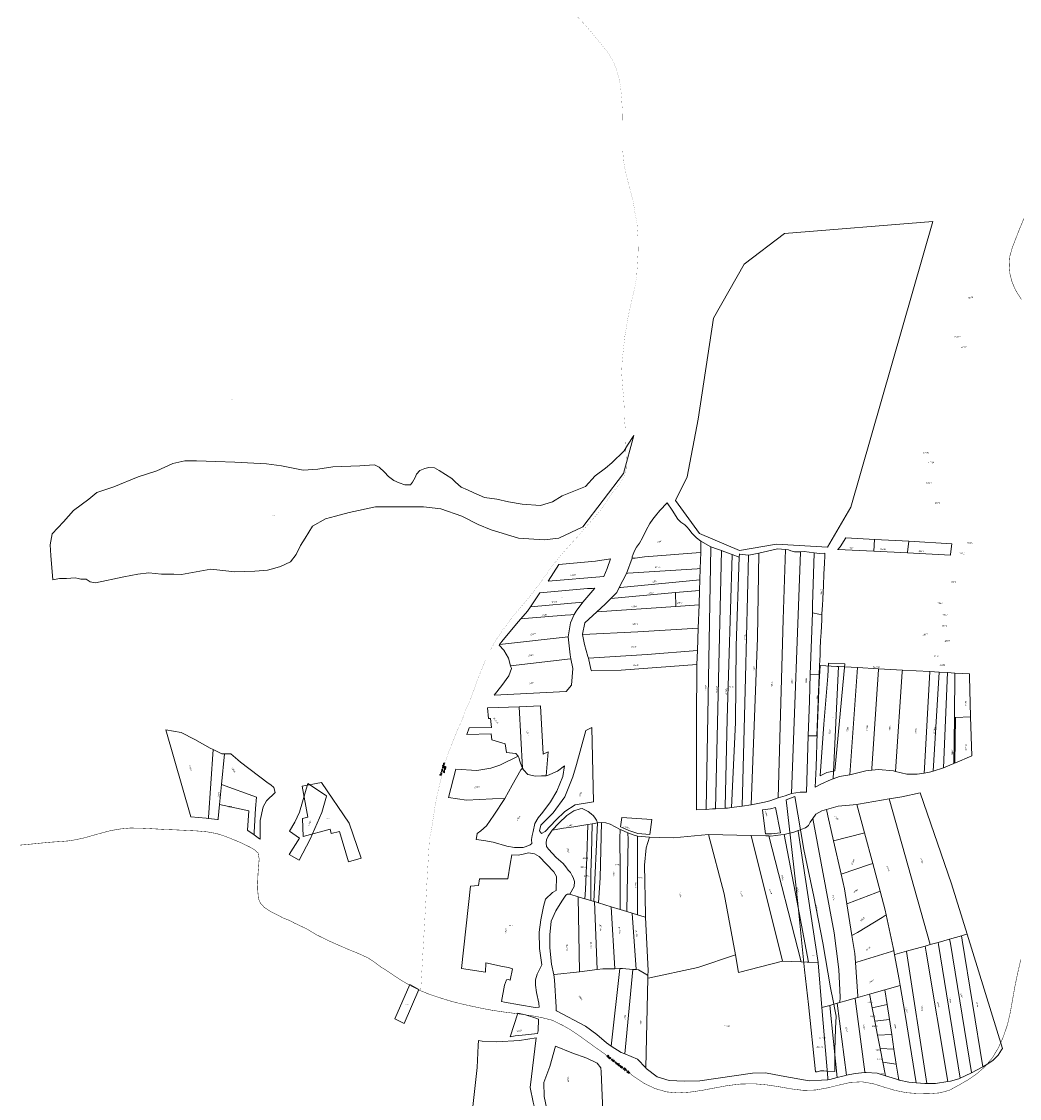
# Model space of a CAD drawing. Header units: metres. Extents: x 347609 to 404409, y 8548087 to 8605413.
# Tile 23 of 46: x 388722 to 389791, y 8577931 to 8579085. Entities that reach past the tile are written whole.
import ezdxf
from ezdxf.enums import TextEntityAlignment as Align

# ---------------------------------------------------------------- set-up
doc = ezdxf.new("R2010")
doc.units = ezdxf.units.M
doc.linetypes.add('ACAD_ISO04W100', pattern=[30, 24, -3, 0, -3])
doc.layers.add('Predios Rurales', color=90, linetype='Continuous')
doc.layers.add('ZR_LIMA_PSAD56_A_WGS84', color=210, linetype='Continuous')
doc.layers.add('Predios Rurales Nombres', color=7, linetype='Continuous', true_color=0xffffff)
doc.layers.add('Red vial nacional', color=242, linetype='Continuous', lineweight=40)
doc.layers.add('Red vial vecinal', color=241, linetype='ACAD_ISO04W100', lineweight=30)
doc.styles.add('ARIAL', font='arial.ttf')
doc.styles.add('ROMANS-SP', font='romans.shx', dxfattribs={"width": 0.75})
doc.styles.get("Standard").update_dxf_attribs({"font": 'simplex.shx'})

msp = doc.modelspace()

# ---------------------------------------------------------------- linework, layer by layer
at = {"layer": 'Predios Rurales', "lineweight": 15}
for points in [[(389449.5, 8578516.4), (389389.6, 8578511.7), (389379.4, 8578510.3), (389376.2, 8578510.4), (389376.3, 8578511.8), (389377.2, 8578514.5), (389378.7, 8578518), (389381, 8578522), (389384.2, 8578526.4), (389387.4, 8578532.1), (389391.2, 8578540.1), (389395, 8578547.3), (389398.5, 8578551.9), (389401.3, 8578555.6), (389405.8, 8578561.4), (389413.6, 8578569.5), (389419.1, 8578561.7), (389425.1, 8578552.1), (389428.5, 8578548.7), (389432.7, 8578545.8), (389434.8, 8578543.9), (389437.4, 8578541), (389440.3, 8578537), (389445.3, 8578531.9), (389449.8, 8578528.4), (389449.9, 8578516.4)], [(389596.3, 8578519.6), (389596.5, 8578519.7), (389599.1, 8578522.4), (389605, 8578531.9), (389605.1, 8578532), (389636.1, 8578530.3), (389636, 8578530.1), (389635.1, 8578517.6), (389596.6, 8578519.6)], [(389449.2, 8578499.1), (389449.9, 8578516.4), (389449.8, 8578528.4), (389460.6, 8578522.4), (389460.6, 8578521.4), (389455.5, 8578241.9), (389455.5, 8578241.1), (389445, 8578240.5), (389445, 8578335.4), (389445.6, 8578396.4), (389446.1, 8578411.3), (389447, 8578435.3), (389447.9, 8578460.2), (389448.3, 8578475.7), (389448.8, 8578487.2)], [(389455.5, 8578241.9), (389460.6, 8578521.4), (389460.6, 8578522.4), (389467.8, 8578519.9), (389472.1, 8578518.3), (389472.1, 8578518.3), (389465.6, 8578241.7), (389462.4, 8578241.6), (389455.5, 8578241.1)], [(389503.7, 8578246), (389510.7, 8578424.8), (389512, 8578515.5), (389532, 8578520.1), (389540.7, 8578519.6), (389538.1, 8578444.7), (389532.5, 8578253.5), (389523.8, 8578250.2), (389518.2, 8578248.7)], [(389532.5, 8578253.5), (389538.1, 8578444.7), (389540.7, 8578519.6), (389543.6, 8578519.1), (389546.3, 8578518), (389550, 8578516.9), (389556.6, 8578517.1), (389556.6, 8578516.8), (389547.1, 8578258), (389540.2, 8578255.6)], [(389635.1, 8578517.6), (389636, 8578530.1), (389636.1, 8578530.3), (389672.7, 8578528.3), (389671.3, 8578516.8), (389671.2, 8578515.8)], [(389671.2, 8578515.8), (389671.3, 8578516.8), (389672.7, 8578528.3), (389718.6, 8578525.7), (389717.4, 8578514.5), (389717.3, 8578513.4)], [(389346, 8578490.5), (389286.1, 8578485.6), (389297.6, 8578503.3), (389337.1, 8578507), (389353.1, 8578509.6), (389349.6, 8578499.3)], [(389445.8, 8578498.9), (389371.6, 8578494.1), (389370.1, 8578494), (389376.2, 8578510.4), (389379.4, 8578510.3), (389389.6, 8578511.7), (389449.5, 8578516.4), (389449.9, 8578516.4), (389449.2, 8578499.1)], [(389465.6, 8578241.7), (389472.1, 8578518.3), (389472.1, 8578518.3), (389474.3, 8578517.5), (389483.4, 8578514.1), (389483.4, 8578513.9), (389478, 8578338.1), (389475.8, 8578243.5), (389475.8, 8578242.4)], [(389475.8, 8578242.4), (389475.8, 8578243.5), (389478, 8578338.1), (389483.4, 8578513.9), (389483.4, 8578514.1), (389490.9, 8578511.3), (389487.6, 8578416.2), (389487, 8578334.1), (389482.8, 8578243.1), (389478.5, 8578242.5)], [(389482.8, 8578243.1), (389487, 8578334.1), (389487.6, 8578416.2), (389490.9, 8578511.3), (389491.1, 8578514.6), (389491.1, 8578514.8), (389491.2, 8578514.7), (389500.8, 8578513.4), (389500.8, 8578513), (389497.8, 8578382.3), (389494, 8578244.6)], [(389494, 8578244.6), (389497.8, 8578382.3), (389500.8, 8578513), (389500.8, 8578513.4), (389501.3, 8578513.3), (389510, 8578515.1), (389512, 8578515.5), (389510.7, 8578424.8), (389503.7, 8578246)], [(389547.1, 8578258), (389556.6, 8578516.8), (389556.6, 8578517.1), (389560.6, 8578517.3), (389571.2, 8578515.8), (389571.3, 8578515.6), (389569.5, 8578460.2), (389569.3, 8578451.7), (389567, 8578385.6), (389566.1, 8578357.5), (389564.9, 8578319.9), (389564.8, 8578319.9), (389563, 8578259.4), (389556.3, 8578259.5)], [(389569.3, 8578451.7), (389569.5, 8578460.2), (389571.3, 8578515.6), (389571.2, 8578515.8), (389571.3, 8578515.8), (389576.8, 8578515.1), (389582.8, 8578515.6), (389582.7, 8578513.2), (389582.3, 8578504.4), (389581.7, 8578493.4), (389581.1, 8578480.5), (389580.4, 8578467.2), (389580.1, 8578459.2), (389579.9, 8578455.8), (389579.6, 8578449.9), (389576.4, 8578450.4), (389574.5, 8578450.7), (389571.2, 8578451.3)], [(389362.4, 8578478.8), (389370.1, 8578494), (389371.6, 8578494.1), (389445.8, 8578498.9), (389449.2, 8578499.1), (389448.8, 8578487.2), (389363.6, 8578478.9)], [(389422.6, 8578473.3), (389353.5, 8578467.1), (389359.7, 8578473.5), (389362.4, 8578478.8), (389363.6, 8578478.9), (389448.8, 8578487.2), (389448.3, 8578475.7), (389422.8, 8578473.3)], [(389323.4, 8578463.1), (389267.2, 8578458.2), (389277.4, 8578473.1), (389328.4, 8578477.6), (389333.6, 8578477.7), (389336.3, 8578478)], [(389423.2, 8578458.5), (389338.5, 8578452.8), (389347.4, 8578461), (389351.3, 8578465), (389353.5, 8578467.1), (389422.6, 8578473.3), (389422.8, 8578473.3)], [(389447.9, 8578460.2), (389423.2, 8578458.5), (389422.8, 8578473.3), (389448.3, 8578475.7)], [(389304.6, 8578449.2), (389260.9, 8578445.6), (389257.1, 8578445.4), (389264.1, 8578453.5), (389267.2, 8578458.2), (389323.4, 8578463.1), (389316.2, 8578453.6), (389314, 8578449.8), (389310.4, 8578449.6)], [(389323.2, 8578428.6), (389323.2, 8578428.7), (389325.5, 8578441), (389338.5, 8578452.8), (389423.2, 8578458.5), (389447.9, 8578460.2), (389447, 8578435.3), (389382.3, 8578431.4), (389323.4, 8578428.6)], [(389567, 8578385.6), (389569.3, 8578451.7), (389571.2, 8578451.3), (389574.5, 8578450.7), (389576.4, 8578450.4), (389579.6, 8578449.9), (389579.3, 8578444.1), (389579, 8578437.4), (389578.7, 8578430.6), (389578.2, 8578422.2), (389577.8, 8578413.1), (389577.5, 8578406.2), (389577.2, 8578401), (389577, 8578395.3), (389576.6, 8578385.2), (389567.3, 8578385.6)], [(389234.2, 8578417.7), (389237.9, 8578422.6), (389245.5, 8578431.6), (389254, 8578441.9), (389257.1, 8578445.4), (389260.9, 8578445.6), (389304.6, 8578449.2), (389310.4, 8578449.6), (389314, 8578449.8), (389310.2, 8578441.1), (389307.8, 8578426.1)], [(389323.2, 8578428.6), (389323.4, 8578428.6), (389382.3, 8578431.4), (389447, 8578435.3), (389446.1, 8578411.3), (389392.3, 8578407.2), (389329.3, 8578403.2), (389328.9, 8578404.9), (389325, 8578417.7)], [(389243.7, 8578403.1), (389238.9, 8578411.8), (389233.6, 8578416.9), (389234.2, 8578417.7), (389307.8, 8578426.1), (389309.7, 8578406.6), (389310.5, 8578402.5), (389310.3, 8578402.5), (389246, 8578394.9)], [(389329.3, 8578403.2), (389392.3, 8578407.2), (389446.1, 8578411.3), (389445.6, 8578396.4), (389364.4, 8578390.4), (389332.5, 8578389.6), (389332, 8578391.2)], [(389246, 8578394.9), (389310.3, 8578402.5), (389310.5, 8578402.5), (389312.7, 8578392.1), (389311.4, 8578374.3), (389305.4, 8578367.4), (389228.5, 8578363.3), (389236.5, 8578374), (389244.2, 8578384.3), (389246.8, 8578392.1)], [(389574.5, 8578323.4), (389576.7, 8578377.8), (389577.5, 8578395.3), (389595.7, 8578394.3), (389597.2, 8578394.2), (389591.5, 8578273.8), (389589.6, 8578273.1), (389578.3, 8578268.1), (389572.4, 8578265), (389573.5, 8578286.4)], [(389591.5, 8578273.8), (389597.2, 8578394.2), (389617.6, 8578393), (389609.5, 8578278.2), (389598.5, 8578276.3)], [(389609.5, 8578278.2), (389617.6, 8578393), (389640.3, 8578391.7), (389640.2, 8578390.9), (389633.1, 8578284.8), (389632.9, 8578283), (389626.6, 8578282.3)], [(389564.9, 8578319.9), (389566.1, 8578357.5), (389567, 8578385.6), (389567.3, 8578385.6), (389576.6, 8578385.2), (389574.1, 8578320)], [(389632.9, 8578283), (389633.1, 8578284.8), (389640.2, 8578390.9), (389640.3, 8578391.7), (389665.8, 8578390.3), (389665.7, 8578388.4), (389658.9, 8578287.2), (389658.5, 8578281.8), (389656.2, 8578282.4), (389640.1, 8578283.8)], [(389658.5, 8578281.8), (389658.9, 8578287.2), (389665.7, 8578388.4), (389665.8, 8578390.3), (389695.3, 8578388.7), (389689.4, 8578285.4), (389689.1, 8578280), (389681.5, 8578278.8), (389670.7, 8578278.9)], [(389689.4, 8578285.4), (389695.3, 8578388.7), (389705.2, 8578388.1), (389698.8, 8578282.1), (389694.8, 8578280.9), (389689.1, 8578280)], [(389698.8, 8578282.1), (389705.2, 8578388.1), (389714, 8578387.6), (389709.9, 8578285.7)], [(389709.9, 8578285.7), (389714, 8578387.6), (389722, 8578387.2), (389721.5, 8578339.7), (389720.9, 8578290.2)], [(389721.5, 8578339.7), (389722, 8578387.2), (389737.8, 8578386.3), (389737.8, 8578383.5), (389738.9, 8578340.2), (389738.6, 8578340.1), (389722.5, 8578339.7)], [(389225.7, 8578328.8), (389224.5, 8578338.6), (389222.2, 8578338.5), (389221.1, 8578349.8), (389255.2, 8578351), (389258.8, 8578285.1), (389257.9, 8578286.8), (389255.8, 8578292.7), (389254.8, 8578296.5), (389254.2, 8578298), (389251.5, 8578301.1), (389247.9, 8578301.4), (389241.6, 8578302.2), (389240.2, 8578311.4), (389225.8, 8578315.6), (389225.3, 8578321.9), (389199.2, 8578321.3), (389201.5, 8578328.3)], [(389258.8, 8578285.1), (389255.2, 8578351), (389278.2, 8578351.9), (389280.8, 8578300.4), (389286.4, 8578302.6), (389284.2, 8578277.2), (389272.7, 8578276.8), (389264.3, 8578278.6), (389259.7, 8578283.4)], [(389721.9, 8578290.7), (389722.5, 8578339.7), (389738.6, 8578340.1), (389738.9, 8578340.2), (389740, 8578298.6)], [(388876.6, 8578326.4), (388893, 8578323.5), (388907.8, 8578316), (388924.2, 8578306.8), (388927.3, 8578305.2), (388922.4, 8578232.4), (388922.3, 8578231.2), (388919.9, 8578231.5), (388903.5, 8578233.2)], [(389332.9, 8578328.7), (389334.8, 8578249), (389315.3, 8578246), (389304.1, 8578238.9), (389294.4, 8578229.6), (389283.2, 8578217.5), (389279, 8578215.3), (389276.8, 8578218.2), (389278.5, 8578224.2), (389291.7, 8578237.4), (389304.2, 8578254.7), (389312.5, 8578275.9), (389316.6, 8578289.3), (389326.7, 8578325.6)], [(388922.3, 8578231.2), (388922.4, 8578232.4), (388927.3, 8578305.2), (388936.5, 8578300.6), (388939.3, 8578300.6), (388936.2, 8578267.9), (388934.2, 8578246.4), (388932.7, 8578231.3), (388932.6, 8578230.2), (388932.1, 8578230.2)], [(388936.2, 8578267.9), (388939.3, 8578300.6), (388946.3, 8578300.7), (388953.6, 8578294.2), (388956.5, 8578291.7), (388986.4, 8578269.2), (388989.2, 8578267.5), (388992.3, 8578264.7), (388993.7, 8578259.3), (388984.5, 8578250.4), (388981, 8578243.9), (388977.8, 8578229.2), (388977.5, 8578209.6), (388977.5, 8578209.2), (388977, 8578209.5), (388971.1, 8578213.9), (388971.2, 8578216.5), (388972.7, 8578242.1), (388973.6, 8578254.3), (388936.4, 8578267.9)], [(389179.3, 8578253.8), (389187.2, 8578284.3), (389209.7, 8578282.7), (389224.8, 8578285.2), (389234.6, 8578288.3), (389254.2, 8578298), (389254.8, 8578296.5), (389255.8, 8578292.7), (389257.9, 8578286.8), (389258.8, 8578285.1), (389257.1, 8578283.4), (389247.6, 8578267), (389239.7, 8578252.7), (389226.6, 8578252.4), (389198.6, 8578251)], [(389227.9, 8578235), (389239.7, 8578252.7), (389247.6, 8578267), (389257.1, 8578283.4), (389258.8, 8578285.1), (389259.7, 8578283.4), (389264.3, 8578278.6), (389272.7, 8578276.8), (389285.7, 8578277.3), (389296.3, 8578281.9), (389303.8, 8578287.6), (389302.1, 8578276.4), (389295.5, 8578260.6), (389288.7, 8578249), (389280.5, 8578238.1), (389275.7, 8578232), (389271.9, 8578226), (389270, 8578217.5), (389269.1, 8578213.1), (389268.3, 8578208.9), (389268.8, 8578204.6), (389266.8, 8578203), (389262.7, 8578201.2), (389259.4, 8578200.4), (389250.2, 8578200.1), (389242, 8578201.7), (389227.4, 8578205.8), (389217.4, 8578207.8), (389209.2, 8578208.9), (389209.4, 8578210.7), (389210.2, 8578215.3), (389214.1, 8578218.1), (389220, 8578223.5)], [(388934.2, 8578246.4), (388936.2, 8578267.9), (388936.4, 8578267.9), (388973.6, 8578254.3), (388972.7, 8578242.1), (388971.2, 8578216.5), (388971.1, 8578213.9), (388964.5, 8578218.6), (388964.2, 8578218.8), (388965.5, 8578239.5)], [(389008.9, 8578192.9), (389019.7, 8578210.3), (389009.1, 8578217.6), (389014.9, 8578227.5), (389019.7, 8578238), (389028.7, 8578268.8), (389047.8, 8578256.3), (389048.9, 8578255.6), (389048.8, 8578255.3), (389043.6, 8578237.8), (389031.1, 8578209), (389019.5, 8578186.8)], [(389651.5, 8578252.3), (389665, 8578254.7), (389684.8, 8578258.9), (389718.4, 8578161.2), (389735, 8578107.3), (389732.3, 8578106.6), (389729, 8578105.6), (389716.4, 8578102.1), (389704, 8578098.6), (389695.5, 8578096.2)], [(389519.1, 8578214.9), (389515.9, 8578240.1), (389515.8, 8578240.5), (389524.3, 8578241.7), (389529.8, 8578243), (389535.3, 8578216), (389525.7, 8578214.9)], [(389584.5, 8578240.9), (389597, 8578244.6), (389616.9, 8578246.4), (389625.2, 8578215.8), (389624, 8578215.6), (389592, 8578207.4), (389586, 8578234)], [(389616.9, 8578246.4), (389618.8, 8578246.5), (389651.5, 8578252.3), (389695.5, 8578096.2), (389690.3, 8578094.7), (389670.1, 8578089), (389657.8, 8578085.5), (389657.4, 8578085.4), (389656.6, 8578089.8), (389656, 8578093), (389648.5, 8578128), (389647.4, 8578133.2), (389642, 8578153.5), (389634, 8578183), (389625.2, 8578215.8)], [(389302.5, 8578221), (389292.6, 8578219), (389290.6, 8578218.7), (389297.6, 8578226.3), (389306.1, 8578234.4), (389313.8, 8578239.5), (389320.5, 8578241.7), (389322.5, 8578242), (389329, 8578238.8), (389332.4, 8578236.3), (389334.7, 8578234.1), (389336.7, 8578231.6), (389338, 8578229.6), (389339.1, 8578226.8), (389333.6, 8578225.7), (389333.5, 8578225.7), (389328.6, 8578224.9), (389313.7, 8578222.4)], [(389365.2, 8578232.5), (389397.2, 8578230.1), (389395, 8578214), (389382.4, 8578215.1), (389372.6, 8578218.5), (389365.5, 8578221.6), (389363.8, 8578222.4)], [(389554, 8578218.4), (389561.8, 8578221.2), (389565, 8578223.9), (389567.1, 8578227.5), (389569.7, 8578231.3), (389592.5, 8578108.9), (389597.7, 8578069.4), (389599.2, 8578039.9), (389598.9, 8578034.2), (389596, 8578033.4), (389588, 8578031.1), (389579.6, 8578028.7), (389575.7, 8578076.7), (389575.6, 8578076.9), (389554.1, 8578217.8)], [(389569.7, 8578231.3), (389573, 8578236), (389579.6, 8578239.5), (389584.5, 8578240.9), (389586, 8578234), (389592, 8578207.4), (389600.1, 8578171.6), (389603.7, 8578155.8), (389606.2, 8578139.9), (389611.7, 8578105.9), (389614.8, 8578086.7), (389615.5, 8578077), (389617.9, 8578040.8), (389618, 8578039.6), (389615, 8578038.8), (389603.8, 8578035.6), (389598.9, 8578034.2), (389599.2, 8578039.9), (389597.7, 8578069.4), (389592.5, 8578108.9)], [(389294.8, 8578189.5), (389286.6, 8578198.3), (389284.6, 8578201.3), (389284, 8578205.1), (389284.3, 8578208.4), (389286.2, 8578212.4), (389290.6, 8578218.7), (389292.6, 8578219), (389302.5, 8578221), (389313.7, 8578222.4), (389328.6, 8578224.9), (389327.5, 8578190), (389326.1, 8578155), (389325.5, 8578145.4), (389318.5, 8578147.5), (389309.5, 8578150.3), (389309.3, 8578150.3), (389314.1, 8578158.6), (389314.6, 8578163.7), (389313.1, 8578168.1), (389311.5, 8578170.7), (389310.1, 8578173.4), (389307.7, 8578176.1), (389305.1, 8578179.4), (389302.3, 8578183.2)], [(389326.1, 8578155), (389327.5, 8578190), (389328.6, 8578224.9), (389333.5, 8578225.7), (389332.5, 8578193.5), (389332.1, 8578173.1), (389331.9, 8578143.5), (389325.5, 8578145.4)], [(389332.5, 8578193.5), (389333.5, 8578225.7), (389333.6, 8578225.7), (389339.1, 8578226.8), (389335.3, 8578142.5), (389331.9, 8578143.5), (389332.1, 8578173.1)], [(389335.3, 8578142.5), (389339.1, 8578226.8), (389343.4, 8578227), (389341.8, 8578167.6), (389340.3, 8578140.9), (389340.1, 8578141), (389335.8, 8578142.3)], [(389341.8, 8578167.6), (389343.4, 8578227), (389348.1, 8578226.6), (389352.5, 8578225.1), (389363.4, 8578219.5), (389363.2, 8578210.3), (389363.5, 8578177.9), (389363.5, 8578133.9), (389353.9, 8578136.8), (389340.3, 8578140.9)], [(389363.5, 8578177.9), (389363.2, 8578210.3), (389363.4, 8578219.5), (389364.3, 8578219.1), (389371.5, 8578215.9), (389372, 8578208.7), (389370.7, 8578132.5), (389370.7, 8578131.7), (389363.5, 8578133.9)], [(389371.5, 8578215.9), (389378.3, 8578213.4), (389381.8, 8578212.3), (389381.8, 8578207.7), (389382, 8578132), (389382, 8578128.1), (389376.2, 8578129.9), (389370.7, 8578131.7), (389370.7, 8578132.5), (389372, 8578208.7)], [(389382, 8578132), (389381.8, 8578207.7), (389381.8, 8578212.3), (389394.7, 8578211.3), (389391.1, 8578199.9), (389389.6, 8578181.2), (389390.4, 8578128.5), (389390.5, 8578125.5), (389389, 8578125.9), (389382, 8578128.1)], [(389390.5, 8578125.5), (389390.4, 8578128.5), (389389.6, 8578181.2), (389391.1, 8578199.9), (389394.7, 8578211.3), (389405.3, 8578211.1), (389420.6, 8578210.6), (389458.1, 8578214), (389474.8, 8578150.5), (389486.8, 8578085.1), (389446.5, 8578071.5), (389393.5, 8578060.4), (389393.1, 8578060.3), (389393.2, 8578063.1), (389393.3, 8578068.2)], [(389458.1, 8578214), (389503.8, 8578213), (389537.4, 8578078.5), (389490.3, 8578066.3), (389486.8, 8578085.1), (389474.8, 8578150.5)], [(389537.4, 8578078.5), (389503.8, 8578213), (389519.3, 8578212.6), (389522.8, 8578212.6), (389557.2, 8578077.7)], [(389539.1, 8578214.3), (389552.6, 8578143.6), (389565.1, 8578077.4), (389557.2, 8578077.7), (389522.8, 8578212.6), (389524.8, 8578212.5), (389535.6, 8578213.9)], [(389552.6, 8578143.6), (389539.1, 8578214.3), (389549.3, 8578216.7), (389554, 8578218.4), (389554.1, 8578217.8), (389575.6, 8578076.9), (389565.1, 8578077.4)], [(389592, 8578207.4), (389624, 8578215.6), (389625.2, 8578215.8), (389634, 8578183), (389630.6, 8578181.9), (389600.1, 8578171.6)], [(389193.5, 8578070.6), (389203.1, 8578158.8), (389211.5, 8578159.4), (389212.7, 8578166.7), (389243, 8578166.7), (389245.7, 8578182.3), (389247.2, 8578192.3), (389254.2, 8578192.1), (389259.4, 8578193.1), (389265.2, 8578194.6), (389271.6, 8578193.5), (389276.5, 8578190.5), (389284.5, 8578182.5), (389292.3, 8578174.1), (389295.2, 8578169.1), (389294.7, 8578154.2), (389291, 8578152), (389283.5, 8578145), (389281.3, 8578137.1), (389278.3, 8578122.6), (389276.7, 8578109.5), (389276.9, 8578091.9), (389279.5, 8578074.6), (389274.3, 8578064.7), (389272.7, 8578058.4), (389272.6, 8578052.9), (389273.8, 8578045), (389276.4, 8578033.6), (389276.5, 8578029.1), (389272.4, 8578028.8), (389255.4, 8578031.5), (389239.5, 8578034.5), (389236.3, 8578035.2), (389239.3, 8578052.9), (389241.6, 8578058.6), (389243.3, 8578058.9), (389245.7, 8578058.1), (389248, 8578070.1), (389243.6, 8578071.6), (389237.3, 8578072.7), (389219.6, 8578076.5), (389219.1, 8578066.5)], [(389600.1, 8578171.6), (389630.6, 8578181.9), (389634, 8578183), (389642, 8578153.5), (389637.2, 8578151.7), (389607.3, 8578140.3), (389606.2, 8578139.9), (389603.7, 8578155.8)], [(389289.6, 8578121.3), (389294.5, 8578132.5), (389301, 8578142.8), (389305.1, 8578149.1), (389306.9, 8578150.2), (389309.3, 8578150.3), (389309.5, 8578150.3), (389318.5, 8578147.5), (389319.7, 8578067.2), (389293.2, 8578064), (389292.2, 8578063.9), (389289.9, 8578075.3), (389288.2, 8578092.9), (389288.1, 8578106.6)], [(389606.2, 8578139.9), (389607.3, 8578140.3), (389637.2, 8578151.7), (389642, 8578153.5), (389647.4, 8578133.2), (389648.5, 8578128), (389644.2, 8578125.4), (389617.5, 8578109.3), (389611.7, 8578105.9)], [(389319.7, 8578067.2), (389318.5, 8578147.5), (389325.5, 8578145.4), (389331.9, 8578143.5), (389335.3, 8578142.5), (389335.8, 8578142.3), (389338.8, 8578069.5)], [(389338.8, 8578069.5), (389335.8, 8578142.3), (389340.1, 8578141), (389340.3, 8578140.9), (389353.9, 8578136.8), (389357.8, 8578070.4), (389344.7, 8578070.2)], [(389357.8, 8578070.4), (389353.9, 8578136.8), (389363.5, 8578133.9), (389370.7, 8578131.7), (389376.2, 8578129.9), (389380.7, 8578069.5), (389377.1, 8578069.7), (389366, 8578070.5), (389363.1, 8578070.5)], [(389380.7, 8578069.5), (389376.2, 8578129.9), (389382, 8578128.1), (389389, 8578125.9), (389390.5, 8578125.5), (389393.3, 8578068.2), (389393.2, 8578063.1), (389390.9, 8578064.5), (389383.2, 8578069.3)], [(389611.7, 8578105.9), (389617.5, 8578109.3), (389644.2, 8578125.4), (389648.5, 8578128), (389656, 8578093), (389656.6, 8578089.8), (389654, 8578088.9), (389616.9, 8578077.4), (389615.5, 8578077), (389614.8, 8578086.7)], [(389716.4, 8578102.1), (389729, 8578105.6), (389729.7, 8578101), (389751.8, 8577965.3), (389739.7, 8577958.9), (389739.7, 8577959.1), (389717.2, 8578097.3)], [(389729, 8578105.6), (389732.3, 8578106.6), (389735, 8578107.3), (389772.9, 8577985), (389772.1, 8577983.3), (389768.3, 8577977.9), (389763, 8577972.5), (389756.1, 8577967.7), (389751.8, 8577965.3), (389729.7, 8578101)], [(389670.1, 8578089), (389690.3, 8578094.7), (389691.4, 8578088), (389714.3, 8577949.5), (389701.1, 8577947.4), (389691.9, 8577947.4), (389670.2, 8578088.8)], [(389690.3, 8578094.7), (389695.5, 8578096.2), (389704, 8578098.6), (389704.4, 8578096.2), (389727.8, 8577953.1), (389726.3, 8577952.4), (389717.2, 8577950), (389714.3, 8577949.5), (389691.4, 8578088)], [(389704, 8578098.6), (389716.4, 8578102.1), (389717.2, 8578097.3), (389739.7, 8577959.1), (389739.7, 8577958.9), (389739.2, 8577958.6), (389727.8, 8577953.1), (389704.4, 8578096.2)], [(389390.8, 8577964.1), (389390.8, 8577964.3), (389393.1, 8578060.3), (389393.5, 8578060.4), (389446.5, 8578071.5), (389486.8, 8578085.1), (389490.3, 8578066.3), (389537.4, 8578078.5), (389557.2, 8578077.7), (389563.7, 8578077.4), (389575.6, 8578076.9), (389575.7, 8578076.7), (389579.6, 8578028.7), (389585.9, 8577953.4), (389586, 8577951.4), (389579, 8577951), (389565.8, 8577950.1), (389535.9, 8577955.5), (389519.1, 8577958.9), (389505.1, 8577958.6), (389448.9, 8577950.3), (389432.3, 8577949.9), (389415.8, 8577950.6), (389402.9, 8577954.6), (389391.3, 8577963.6)], [(389615.5, 8578077), (389616.9, 8578077.4), (389654, 8578088.9), (389656.6, 8578089.8), (389657.4, 8578085.4), (389662.3, 8578058.9), (389663.4, 8578052.5), (389646.9, 8578047.8), (389630.7, 8578043.2), (389618, 8578039.6), (389617.9, 8578040.8)], [(389657.4, 8578085.4), (389657.8, 8578085.5), (389670.1, 8578089), (389670.2, 8578088.8), (389691.9, 8577947.4), (389689.9, 8577947.4), (389680.4, 8577948.2), (389668.7, 8578021.3), (389663.4, 8578052.5), (389662.3, 8578058.9)], [(389292.2, 8578063.9), (389293.2, 8578064), (389319.7, 8578067.2), (389338.8, 8578069.5), (389344.7, 8578070.2), (389357.8, 8578070.4), (389363.1, 8578070.5), (389353.8, 8577987.5), (389348.6, 8577991), (389338.4, 8577999.9), (389326.2, 8578008.7), (389295, 8578025.4), (389294.9, 8578025.5), (389294.7, 8578029.1), (389293.2, 8578058.6)], [(389353.8, 8577987.5), (389363.1, 8578070.5), (389366, 8578070.5), (389377.1, 8578069.7), (389368.3, 8577979.2), (389368.3, 8577979), (389364.3, 8577980.7)], [(389368.3, 8577979), (389368.3, 8577979.2), (389377.1, 8578069.7), (389380.7, 8578069.5), (389383.2, 8578069.3), (389390.9, 8578064.5), (389393.2, 8578063.1), (389393.1, 8578060.3), (389390.8, 8577964.3), (389390.8, 8577964.1), (389382, 8577973.3)], [(389633.4, 8578028.6), (389630.9, 8578041.6), (389630.7, 8578043.2), (389646.9, 8578047.8), (389649.4, 8578031.9)], [(389646.9, 8578047.8), (389663.4, 8578052.5), (389668.7, 8578021.3), (389680.4, 8577948.2), (389672.7, 8577948.8), (389662.4, 8577951), (389661.8, 8577951.2), (389661.5, 8577953.2), (389659.2, 8577968.2), (389656.7, 8577984.1), (389654.3, 8578000), (389651.8, 8578016), (389649.4, 8578031.9)], [(389605.8, 8577956.4), (389596, 8578033.4), (389598.9, 8578034.2), (389603.8, 8578035.6), (389615, 8578038.8), (389615.1, 8578038), (389625.6, 8577959.9), (389625.7, 8577959.1), (389615.1, 8577958.2)], [(389615, 8578038.8), (389618, 8578039.6), (389630.7, 8578043.2), (389630.9, 8578041.6), (389633.4, 8578028.6), (389636.3, 8578014), (389639.1, 8577999.3), (389641.9, 8577984.8), (389644.7, 8577970.2), (389647.5, 8577955.7), (389638.9, 8577958.4), (389626.9, 8577959.2), (389625.7, 8577959.1), (389625.6, 8577959.9), (389615.1, 8578038)], [(389585.9, 8577953.4), (389579.6, 8578028.7), (389588, 8578031.1), (389595.8, 8577953.7), (389588.1, 8577951.5), (389586, 8577951.4)], [(389595.8, 8577953.7), (389588, 8578031.1), (389596, 8578033.4), (389605.8, 8577956.4), (389601.8, 8577955.4)], [(389636.3, 8578014), (389633.4, 8578028.6), (389649.4, 8578031.9), (389651.8, 8578016)], [(389245.5, 8577997.3), (389253.6, 8578022.6), (389261.9, 8578020.9), (389270.9, 8578018.2), (389276, 8578016.3), (389275.6, 8578003.7), (389274.7, 8578000.9), (389262, 8577999.6), (389250.8, 8577998.3)], [(389639.1, 8577999.3), (389636.3, 8578014), (389651.8, 8578016), (389654.3, 8578000)], [(389641.9, 8577984.8), (389639.1, 8577999.3), (389654.3, 8578000), (389656.7, 8577984.1)], [(389199.4, 8577880.3), (389200.9, 8577888), (389204.2, 8577909.7), (389210.2, 8577964.5), (389211.3, 8577988), (389211.6, 8577993.5), (389215.6, 8577992.8), (389231, 8577991.9), (389255.5, 8577993.3), (389273.4, 8577996.2), (389267, 8577943), (389270, 8577927.2), (389274.1, 8577911.7), (389273.1, 8577896.3), (389269.5, 8577877.9), (389264.9, 8577867)], [(389282, 8577933.5), (389281.5, 8577948.4), (389287.9, 8577965.5), (389294, 8577987.2), (389311.5, 8577980.4), (389327.5, 8577974.4), (389338.8, 8577969.1), (389342.7, 8577964.1), (389342.9, 8577959.7), (389345.2, 8577909.1), (389287.4, 8577904.9), (389284.7, 8577919.9)], [(389644.7, 8577970.2), (389641.9, 8577984.8), (389656.7, 8577984.1), (389659.2, 8577968.2)], [(389647.5, 8577955.7), (389644.7, 8577970.2), (389659.2, 8577968.2), (389661.5, 8577953.2), (389661.8, 8577951.2)]]:
    msp.add_lwpolyline(points, close=True, dxfattribs=at)
at = {"layer": 'Red vial nacional', "transparency": 33554623, "const_width": 0.5}
for points in [[(389793.3, 8578787.6), (389788.3, 8578795.3), (389785.6, 8578800.5), (389783, 8578807), (389781, 8578815.1), (389780.3, 8578824.3), (389780.9, 8578833.7), (389783.5, 8578842.9), (389787.2, 8578852.6), (389791.3, 8578863), (389795.9, 8578874.1)], [(388803, 8578214.5), (388817.7, 8578218.4), (388827.8, 8578220.1), (388838.3, 8578221.1), (388849.4, 8578221), (388861, 8578220.4), (388873.1, 8578219.7), (388885.5, 8578219.2), (388897.8, 8578218.6), (388909.7, 8578218), (388921, 8578217), (388931.3, 8578215.1), (388940.8, 8578212), (388949, 8578208.7), (388956.1, 8578205.8), (388961.7, 8578203.1), (388966.2, 8578200.9), (388971.3, 8578198.1), (388975.4, 8578194.4), (388976.6, 8578188), (388975.9, 8578178.6), (388975.4, 8578172.7), (388975.1, 8578166.3), (388974.9, 8578160.4), (388975, 8578155.2), (388975.8, 8578145.5), (388978, 8578140.4), (388982.3, 8578135.9), (388988.4, 8578131.9), (388995.7, 8578128.2), (389002.4, 8578124.7), (389009, 8578122.1), (389014.5, 8578119.2), (389022.1, 8578115.6), (389028.1, 8578112.7), (389038.3, 8578106.6), (389046.4, 8578102.6), (389051, 8578100.3), (389056, 8578098.1), (389061.1, 8578095.8), (389066.9, 8578093.3), (389072.9, 8578090.7), (389079.2, 8578088.2), (389085.7, 8578085.4), (389092.4, 8578082.4), (389099.4, 8578078), (389106.9, 8578072.3), (389115, 8578067.2), (389123, 8578061.7), (389131.5, 8578056.3), (389140.4, 8578051.3), (389149.7, 8578046.7), (389159.4, 8578042.8), (389169.7, 8578039.4), (389180.5, 8578036), (389191.5, 8578033.1), (389202.5, 8578030.6), (389213.8, 8578028.2), (389225.2, 8578026), (389236.4, 8578024.3), (389247.3, 8578022.9), (389256.7, 8578021.7), (389263.8, 8578020.6), (389272.2, 8578019.4), (389280.5, 8578017.7), (389290.2, 8578015.3), (389295.7, 8578012.7), (389302.2, 8578009.5), (389309.8, 8578005.1), (389317.8, 8577999.8), (389326, 8577994), (389334.9, 8577987.4), (389345.2, 8577980.2), (389355.9, 8577972), (389367.2, 8577963.5), (389377.9, 8577955), (389389.2, 8577947.4), (389401, 8577941.9), (389413, 8577938.4), (389425.2, 8577937.3), (389438.1, 8577938.1), (389451.5, 8577940.1), (389465.2, 8577942.7), (389478.9, 8577945.2), (389492.6, 8577946.8), (389506.6, 8577947.1), (389520.4, 8577945.9), (389533.6, 8577943.9), (389546.7, 8577941.6), (389559.8, 8577940), (389572.8, 8577940.4), (389585.7, 8577942.7), (389598.2, 8577945.8), (389610.4, 8577948.6), (389622.5, 8577949.2), (389634.6, 8577947.1), (389646.4, 8577943.4), (389658.2, 8577939.9), (389670.4, 8577937.5), (389682.5, 8577936.6), (389694.3, 8577936.5), (389705.6, 8577937.3), (389716.1, 8577940.1), (389726.2, 8577945.6), (389736.1, 8577951.3), (389745.8, 8577958), (389754.6, 8577965.8), (389762.3, 8577975.1), (389768.8, 8577985.9), (389774.1, 8577997.9), (389778.4, 8578010.6), (389781.5, 8578024), (389783.9, 8578037.8), (389786.4, 8578051.8), (389789.4, 8578066.1), (389792.7, 8578080.4)], [(388720.5, 8578202.8), (388728.2, 8578203.5), (388733.2, 8578204), (388743.2, 8578205), (388752.9, 8578205.9), (388758.4, 8578206.3), (388764.7, 8578206.7), (388771.9, 8578207.3), (388780.3, 8578208.6), (388789.7, 8578210.7), (388803, 8578214.5)]]:
    msp.add_lwpolyline(points, dxfattribs=at)
at = {"layer": 'Red vial vecinal', "lineweight": 15, "transparency": 33554687, "const_width": 0.1}
msp.add_lwpolyline([(389318, 8579090), (389325.1, 8579082.4), (389332.1, 8579074.4), (389341, 8579063.6), (389348, 8579055), (389355.5, 8579043.5), (389359, 8579035), (389362, 8579025), (389363.9, 8579015.1), (389365, 8579002), (389365.8, 8578988.9), (389366, 8578975), (389366, 8578961), (389366, 8578949), (389367, 8578936), (389368.8, 8578926.1), (389371.6, 8578914.3), (389374, 8578905.3), (389377.1, 8578893.8), (389379.2, 8578880.6), (389381.4, 8578869.5), (389382.4, 8578854.8), (389382.7, 8578840.5), (389382, 8578827.3), (389381.1, 8578812.6), (389379, 8578800), (389376.6, 8578789.9), (389374.7, 8578781), (389372, 8578769.3), (389370.4, 8578759.4), (389368.5, 8578748.8), (389366.8, 8578733.7), (389365.5, 8578721), (389365, 8578709), (389365.9, 8578695), (389367, 8578683), (389367.7, 8578672.5), (389368, 8578660), (389369, 8578647), (389369, 8578636), (389369.5, 8578624.6), (389370, 8578614), (389369.8, 8578605.9), (389368, 8578599), (389362, 8578589), (389355, 8578580), (389349, 8578571), (389342.8, 8578562.3), (389335, 8578553), (389327, 8578544), (389319.9, 8578535.6), (389312, 8578527), (389303, 8578517), (389294.8, 8578507.1), (389286.6, 8578496.2), (389280, 8578487), (389272.5, 8578476.7), (389264.7, 8578466.9), (389256.8, 8578457.7), (389250.5, 8578450.2), (389243.2, 8578440.6), (389236.4, 8578431.8), (389230, 8578422), (389224, 8578411), (389219, 8578401), (389215, 8578391), (389210, 8578379), (389207, 8578370), (389202.3, 8578357.5), (389198.2, 8578348.2), (389193.9, 8578336.6), (389189, 8578326), (389183, 8578311), (389178, 8578298), (389174, 8578284), (389170.9, 8578272), (389167.5, 8578257.3), (389165, 8578244), (389163, 8578231), (389161, 8578218), (389159, 8578209), (389149.7, 8578046.7)], dxfattribs=at)
msp.add_lwpolyline([(389318, 8579090), (389325.1, 8579082.4), (389332.1, 8579074.4), (389341, 8579063.6), (389348, 8579055), (389355.5, 8579043.5), (389359, 8579035), (389362, 8579025), (389363.9, 8579015.1), (389365, 8579002), (389365.8, 8578988.9), (389366, 8578975), (389366, 8578961), (389366, 8578949), (389367, 8578936), (389368.8, 8578926.1), (389371.6, 8578914.3), (389374, 8578905.3), (389377.1, 8578893.8), (389379.2, 8578880.6), (389381.4, 8578869.5), (389382.4, 8578854.8), (389382.7, 8578840.5), (389382, 8578827.3), (389381.1, 8578812.6), (389379, 8578800), (389376.6, 8578789.9), (389374.7, 8578781), (389372, 8578769.3), (389370.4, 8578759.4), (389368.5, 8578748.8), (389366.8, 8578733.7), (389365.5, 8578721), (389365, 8578709), (389365.9, 8578695), (389367, 8578683), (389367.7, 8578672.5), (389368, 8578660), (389369, 8578647), (389369, 8578636), (389369.5, 8578624.6), (389370, 8578614), (389369.8, 8578605.9), (389368, 8578599), (389362, 8578589), (389355, 8578580), (389349, 8578571), (389342.8, 8578562.3), (389335, 8578553), (389327, 8578544), (389319.9, 8578535.6), (389312, 8578527), (389303, 8578517), (389294.8, 8578507.1), (389286.6, 8578496.2), (389280, 8578487), (389272.5, 8578476.7), (389264.7, 8578466.9), (389256.8, 8578457.7), (389250.5, 8578450.2), (389243.2, 8578440.6), (389236.4, 8578431.8), (389230, 8578422), (389224, 8578411), (389219, 8578401), (389215, 8578391), (389210, 8578379), (389207, 8578370), (389202.3, 8578357.5), (389198.2, 8578348.2), (389193.9, 8578336.6), (389189, 8578326), (389183, 8578311), (389178, 8578298), (389174, 8578284), (389170.9, 8578272), (389167.5, 8578257.3), (389165, 8578244), (389163, 8578231), (389161, 8578218), (389159, 8578209), (389149.7, 8578046.7)], dxfattribs=at)
at = {"layer": 'ZR_LIMA_PSAD56_A_WGS84', "linetype": 'Continuous', "lineweight": 15, "flags": 128}
for points in [[(389610.5, 8578564.9), (389585.7, 8578522), (389531, 8578525.4), (389491.3, 8578518.6), (389448.5, 8578536.6), (389422.8, 8578571.9), (389435, 8578597.5), (389446.9, 8578659.2), (389463.5, 8578767.4), (389496.3, 8578825.3), (389539.3, 8578858), (389698.5, 8578870.9), (389610.5, 8578564.9)], [(389366.8, 8578600.8), (389323.3, 8578544), (389297.7, 8578531.8), (389282, 8578529.9), (389254.5, 8578531.8), (389225.1, 8578540.6), (389211.3, 8578546.5), (389193.7, 8578555.3), (389171.1, 8578563.2), (389152.5, 8578565.1), (389127.9, 8578565.1), (389101.4, 8578565.1), (389073, 8578559.3), (389058.3, 8578555.3), (389047.5, 8578552.4), (389033.8, 8578544.6), (389025.9, 8578531.8), (389021, 8578524), (389016.1, 8578514.2), (389010.2, 8578506.3), (388999.4, 8578501.4), (388993.5, 8578499.5), (388985.7, 8578497.5), (388971.9, 8578496.5), (388950.4, 8578495.5), (388924.9, 8578498.5), (388893.5, 8578492.6), (388885.3, 8578493.1), (388872, 8578493.1), (388858.5, 8578494.4), (388846.5, 8578493.1), (388831.7, 8578490.1), (388801.3, 8578484), (388795.7, 8578485), (388791.4, 8578487.6), (388791.2, 8578487.6), (388785.5, 8578487.6), (388782.8, 8578488.4), (388779.5, 8578489.3), (388770.2, 8578488.4), (388762.5, 8578488.4), (388755.6, 8578487.2), (388753.5, 8578513.1), (388752.8, 8578524.5), (388754.9, 8578536.5), (388767, 8578549.3), (388777.6, 8578561.3), (388794, 8578573.4), (388802.5, 8578580.5), (388820.9, 8578586.8), (388847.1, 8578597.5), (388867, 8578603.9), (388884, 8578611.7), (388896.8, 8578614.5), (388909.6, 8578614.5), (388930.1, 8578613.8), (388950.7, 8578613.1), (388984.6, 8578611.4), (389000.6, 8578609.1), (389023.6, 8578604.6), (389039.6, 8578605.7), (389055.7, 8578608), (389084.3, 8578609.1), (389100.3, 8578610.3), (389105.2, 8578607.8), (389111, 8578602.5), (389115.2, 8578597.9), (389120.9, 8578593.4), (389126.7, 8578590.9), (389132.5, 8578588.9), (389138.7, 8578588.9), (389140.8, 8578591.7), (389143.7, 8578596.7), (389145.3, 8578600.4), (389148.6, 8578604.1), (389154, 8578606.2), (389158.5, 8578607.4), (389164.3, 8578607), (389169.3, 8578604.1), (389176.3, 8578600), (389182.9, 8578595.5), (389187, 8578591.7), (389193.2, 8578586.4), (389199.9, 8578583.5), (389206.5, 8578580.2), (389218, 8578575.2), (389231.3, 8578573.6), (389243.7, 8578570.7), (389258.5, 8578568.2), (389278, 8578566.6), (389290.8, 8578570.7), (389301.1, 8578576.9), (389326.3, 8578587.2), (389336.6, 8578598.3), (389347.8, 8578606.6), (389354.4, 8578612.4), (389367.6, 8578625.2), (389371.3, 8578631.4), (389377.9, 8578641.7), (389366.8, 8578600.8)], [(389323.4, 8578463.1), (389267.2, 8578458.2), (389277.4, 8578473.1), (389328.4, 8578477.6), (389333.6, 8578477.7), (389336.3, 8578478), (389323.4, 8578463.1)], [(389581.9, 8578279.2), (389577.7, 8578277.1), (389581.6, 8578332.3), (389585.8, 8578383.8), (389586.6, 8578397.8), (389604.1, 8578397), (389593.5, 8578282.4), (389584.8, 8578280.6), (389581.9, 8578279.2)], [(389073.2, 8578226.2), (389085.8, 8578188.7), (389072.4, 8578184.9), (389062.6, 8578217.4), (389053.9, 8578215.1), (389052.7, 8578219.9), (389023.7, 8578212.2), (389023.1, 8578231.2), (389028.8, 8578232.8), (389022.7, 8578266), (389043.3, 8578269.9), (389073.2, 8578226.2)], [(389593.5, 8577982.7), (389593.4, 8577960.2), (389585.5, 8577960.7), (389581.6, 8577961.1), (389578, 8577960.9), (389574.6, 8577960), (389572.5, 8577959.7), (389565.1, 8578031.9), (389560.8, 8578069.3), (389554.4, 8578133.5), (389551.3, 8578163.6), (389541.3, 8578251.4), (389550.5, 8578254.9), (389560.2, 8578198), (389570.9, 8578147.8), (389580.5, 8578098.2), (389588.7, 8578050), (389591.5, 8578036.1), (389593.6, 8578024.8), (389594.7, 8578019.4), (389594.1, 8578006.4), (389593.5, 8577982.7)], [(389271.6, 8578193.5), (389276.5, 8578190.5), (389284.5, 8578182.5), (389292.3, 8578174.1), (389295.2, 8578169.1), (389294.7, 8578154.2), (389291, 8578152), (389283.5, 8578145), (389281.3, 8578137.1), (389278.3, 8578122.6), (389276.7, 8578109.5), (389276.9, 8578091.9), (389279.5, 8578074.6), (389274.3, 8578064.7), (389272.7, 8578058.4), (389272.6, 8578052.9), (389273.8, 8578045), (389276.4, 8578033.6), (389276.5, 8578029.1), (389272.4, 8578028.8), (389255.4, 8578031.5), (389239.5, 8578034.5), (389236.3, 8578035.2), (389239.3, 8578052.9), (389241.6, 8578058.6), (389243.3, 8578058.9), (389245.7, 8578058.1), (389248, 8578070.1), (389243.6, 8578071.6), (389237.3, 8578072.7), (389219.6, 8578076.5), (389219.1, 8578066.5), (389193.5, 8578070.6), (389203.1, 8578158.8), (389211.5, 8578159.4), (389212.7, 8578166.7), (389243, 8578166.7), (389245.7, 8578182.3), (389247.2, 8578192.3), (389254.2, 8578192.1), (389259.4, 8578193.1), (389265.2, 8578194.6), (389271.6, 8578193.5)], [(389147.6, 8578048.2), (389131.8, 8578011.5), (389122.1, 8578016.8), (389138, 8578053.5), (389147.6, 8578048.2)]]:
    msp.add_lwpolyline(points, close=True, dxfattribs=at)

# ---------------------------------------------------------------- texts
at = {"layer": 'Predios Rurales Nombres', "color": 251, "true_color": 0x636466, "style": 'ARIAL'}
for s, rotation, p in [('12637', 12.9478, (389736.4, 8578787.6)), ('012635', -4.2574, (389721.1, 8578746.4)), ('12817', -3.7897, (389728.5, 8578735.5)), ('12626', -3.0946, (389688.1, 8578622.2)), ('12624', -2.8017, (389693.5, 8578611.8)), ('12621', -2.6998, (389691.2, 8578589.8)), ('12619', -2.6799, (389700.2, 8578568.4)), ('12881', 6.664, (389402.7, 8578526.5)), ('12608', -0.2957, (389607.6, 8578520)), ('12609', -2.692, (389641.7, 8578518.8)), ('12615', -3.2693, (389734.9, 8578525.6)), ('12610', -2.7817, (389683, 8578516.6)), ('12611', -2.7912, (389726.5, 8578514.3)), ('12502', 4.9485, (389400.7, 8578499.3)), ('12509', 8.6481, (389310.2, 8578490.5)), ('12503', 5.3057, (389397.4, 8578483.8)), ('12605', -3.8743, (389717.6, 8578483.7)), ('12504', 5.84, (389393.9, 8578471.5)), ('12583', 87.7423, (389580, 8578471.3)), ('12511', 8.0447, (389290.1, 8578461.8)), ('12505', 7.1882, (389424.3, 8578460.8)), ('12603', -3.4378, (389703.3, 8578461)), ('12903', 7.2922, (389279.5, 8578447.9)), ('12904', 5.5472, (389375.5, 8578457)), ('12602', -3.3703, (389708.7, 8578448.5)), ('12506', 4.3698, (389376.7, 8578438.2)), ('12601', -3.5699, (389708, 8578436.9)), ('12513', 11.5154, (389267.2, 8578427)), ('12576', 88.5227, (389498.4, 8578422.5)), ('12507', 3.3763, (389375, 8578413.8)), ('12880', 4.9717, (389264.9, 8578404.7)), ('12508', 3.8106, (389377.1, 8578394.1)), ('12577', 88.3216, (389508.3, 8578389.1)), ('017604', -3.6094, (389634.1, 8578392.7)), ('12584', 87.9992, (389563.8, 8578376.1)), ('12515', 10.4361, (389265.7, 8578374.7)), ('12573', 88.9669, (389456.2, 8578368.3)), ('018074', 88.8174, (389467.9, 8578366.1)), ('018073', 88.5291, (389478.4, 8578364.3)), ('12578', 88.061, (389527, 8578372)), ('12580', 88.0681, (389548.5, 8578375.2)), ('12585', 87.9817, (389575.6, 8578358)), ('12593', 90.5196, (389734.8, 8578351.5)), ('017765', -50.2208, (389226.9, 8578338.2)), ('12517', -83.8845, (389262.6, 8578325.9)), ('12587', 87.276, (389588.8, 8578321.3)), ('12588', 86.4398, (389608, 8578323.6)), ('12589', 85.6626, (389629, 8578325.3)), ('12590', 86.1072, (389653.3, 8578325.1)), ('12591', 86.4213, (389681.1, 8578322.3)), ('018066', 86.5546, (389701.1, 8578322.1)), ('018064', 88.3549, (389720.3, 8578299.1)), ('017602', 87.9797, (389735.1, 8578303.8)), ('12032', -76.0145, (388901.1, 8578288.1)), ('12035', -55.657, (388946.5, 8578285)), ('12519', 15.2322, (389207.3, 8578263)), ('12033', 85.7234, (388934.2, 8578253.7)), ('12652', 65.8145, (389320.7, 8578254.4)), ('12518', 50.6135, (389253.2, 8578228.5)), ('17344', -79.2738, (389518.2, 8578239.3)), ('12557', -43.9017, (389592.1, 8578233.1)), ('13419', 72.743, (389031, 8578223.2)), ('12886', 13.8293, (389307.2, 8578222.2)), ('101909', -10.111, (389366.7, 8578221.2)), ('12529', -74.8502, (389305.7, 8578199.8)), ('12535', 66.7359, (389612.6, 8578181.5)), ('12559', -72.7386, (389684.3, 8578188.4)), ('12887', 90.35, (389357.6, 8578168.8)), ('12558', -74.8296, (389648.4, 8578180.2)), ('12896', 89.9392, (389381.3, 8578157.1)), ('12913', -77.3983, (389535.6, 8578170.5)), ('12547', -85.8552, (389426.6, 8578152)), ('12548', -76.3488, (389491.4, 8578152.9)), ('12549', -75.5335, (389522.8, 8578155.7)), ('12063', -80.2789, (389551.8, 8578157.8)), ('12556', 35.1593, (389614, 8578151.1)), ('12552', -80.6255, (389590.2, 8578149.2)), ('12551', -81.6004, (389572.2, 8578138.1)), ('017755', -86.4319, (389341, 8578118)), ('12555', 40.9064, (389621.4, 8578120.5)), ('12520', 83.3556, (389241.8, 8578107.9)), ('017754', -84.305, (389361.1, 8578115)), ('017753', -85.1215, (389379.3, 8578111.5)), ('017757', 86.6702, (389307.5, 8578089.9)), ('017756', 91.9038, (389333.4, 8578092.1)), ('12554', 42.4903, (389627.8, 8578088.8)), ('12553', 32.7838, (389631, 8578054.3)), ('12521', -51.2318, (389318.4, 8578040.6)), ('12543', -80.717, (389702.5, 8578034.6)), ('12544', -80.8311, (389715.4, 8578039.4)), ('12545', -80.8634, (389727.6, 8578044.4)), ('12546', -77.5591, (389744.2, 8578034.9)), ('12541', -80.9031, (389668.6, 8578028.7)), ('12542', -80.9639, (389685.2, 8578030.6)), ('12522', 84.3901, (389369.2, 8578015.4)), ('12523', 87.9222, (389386.5, 8578009)), ('12432', 14.3505, (389252.6, 8578001.9)), ('12534', 2.1752, (389474.7, 8578007.7)), ('12537', -82.8246, (389604.5, 8578007.9)), ('12538', -80.1829, (389622.9, 8578010.8)), ('12540', -80.8129, (389656.6, 8578011.1)), ('12389', -80.7458, (389305.9, 8577954.5))]:
    msp.add_text(s, height=1.5, rotation=rotation, dxfattribs=at).set_placement(p, align=Align.BOTTOM_LEFT)
for s, p in [('12600', (389687.3, 8578427.3)), ('12599', (389710.9, 8578420.5)), ('12597', (389699.2, 8578404.2)), ('12596', (389705.7, 8578394.7)), ('12818', (389478.8, 8578370.9)), ('12034', (388941.9, 8578242.8)), ('12893', (389323.1, 8578187.6)), ('12892', (389320.9, 8578178.2)), ('12895', (389357.5, 8578180.6)), ('12894', (389324.5, 8578168.7)), ('12533', (389381.3, 8578166.6)), ('12907', (389628.3, 8578033.2)), ('12908', (389630.9, 8578018)), ('12830', (389633.1, 8578007.6)), ('018172', (389576.7, 8577994.9)), ('018173', (389573.4, 8577985.4)), ('12909', (389636.2, 8577982)), ('12910', (389638.9, 8577972.1)), ('12911', (389641.9, 8577956.6))]:
    msp.add_text(s, height=1.5, dxfattribs=at).set_placement(p, align=Align.BOTTOM_LEFT)
at = {"layer": 'Red vial nacional', "lineweight": 15, "insert": (389361.5, 8577967.8), "char_height": 2, "attachment_point": 5, "rotation": 322.2501, "line_spacing_factor": 1.125, "style": 'ROMANS-SP'}
msp.add_mtext_dynamic_manual_height_columns('Red vial nacional: PE-24', width=27.046, gutter_width=12.5, heights=[0], dxfattribs=at)
at = {"layer": 'Red vial vecinal', "lineweight": 15, "insert": (389174, 8578284), "char_height": 1.5, "attachment_point": 5, "rotation": 74.1482, "style": 'ROMANS-SP'}
msp.add_mtext_dynamic_manual_height_columns('Red vial vecinal: LM-906', width=18.361, gutter_width=12.5, heights=[0], dxfattribs=at)
msp.add_mtext_dynamic_manual_height_columns('Red vial vecinal: LM-906', width=18.361, gutter_width=12.5, heights=[0], dxfattribs=at)
at = {"layer": 'ZR_LIMA_PSAD56_A_WGS84', "color": 0, "lineweight": 0, "char_height": 0.5, "attachment_point": 7}
for s, insert, width in [('\\fMS Shell Dlg 2|i0|b0;\\H0.515938;21234462', (389553.2, 8578696.7), 2.794), ('\\fMS Shell Dlg 2|i0|b0;\\H0.515938;21312879', (388945.9, 8578679.7), 2.794), ('\\fMS Shell Dlg 2|i0|b0;\\H0.515938;90250035', (388990.3, 8578555.8), 2.794), ('\\fMS Shell Dlg 2|i0|b0;\\H0.515938;21032058', (389299.9, 8578467.9), 2.794), ('\\fMS Shell Dlg 2|i0|b0;\\H0.515938;90041320', (389589.2, 8578339.6), 2.794), ('\\fMS Shell Dlg 2|i0|b0;\\H0.515938;90031597', (389048.5, 8578231.2), 2.794), ('\\fMS Shell Dlg 2|i0|b0;\\H0.515938;P17020033', (389244.1, 8578116.2), 3.143), ('\\fMS Shell Dlg 2|i0|b0;\\H0.515938;90172409', (389568.8, 8578084.7), 2.794), ('\\fMS Shell Dlg 2|i0|b0;\\H0.515938;21000444', (389133.6, 8578032.2), 2.794)]:
    msp.add_mtext(s, dxfattribs=dict(at, insert=insert, width=width))

doc.saveas('drawing.dxf')
